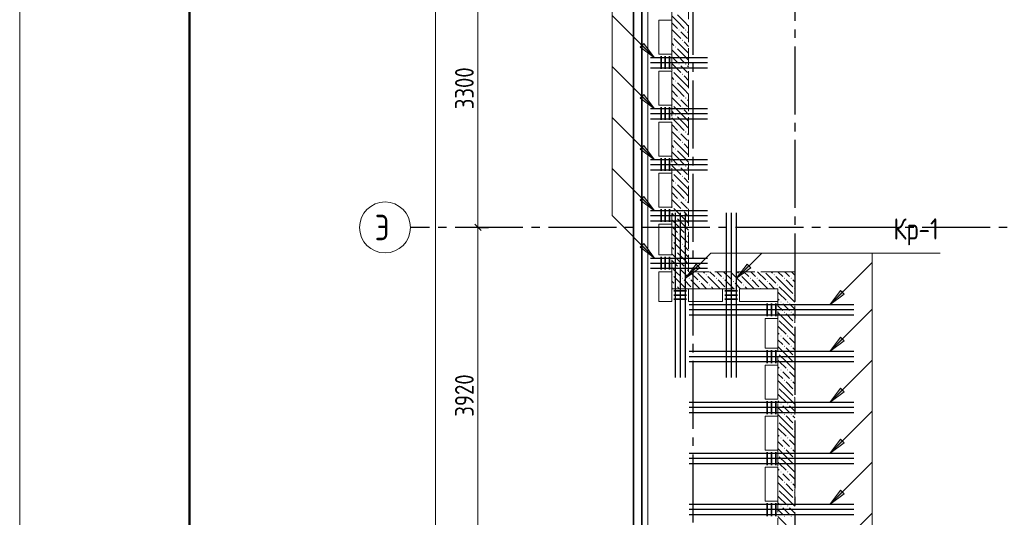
# Model space of a CAD drawing. Header units: millimetres. Extents: x 0 to 31317, y 0 to 42000.
# Tile 4 of 15: x 0 to 11589, y 28060 to 33915. Entities that reach past the tile are written whole.
import ezdxf

# ---------------------------------------------------------------- set-up
doc = ezdxf.new("R2010")
doc.units = ezdxf.units.MM
doc.linetypes.add('______2', pattern=[270, 200, -70])
doc.linetypes.add('______5', pattern=[1100, 800, -100, 100, -100])
for name, color, linetype, lineweight in [('S1 Стержни арматуры фон', 7, 'Continuous', 25), ('Standard', 7, 'Continuous', 25), ('Оси', 40, '______5', 18), ('Позиционная метка номер позиции', 7, 'Continuous', 13), ('Ребро вкладыша арматура поперечная AW', 7, 'Continuous', 25)]:
    doc.layers.add(name, color=color, linetype=linetype, lineweight=lineweight)
doc.layers.add('ЖБ Перекрытие верхний уровень', color=7, linetype='Continuous', lineweight=25, true_color=0xe0e0ff)
doc.layers.add('ЖБ Стена верхний уровень', color=7, linetype='Continuous', lineweight=25, true_color=0x006e00)
doc.styles.add('GOST 2.304-81', font='txt')
doc.styles.add('ISOCPEUR', font='txt')

msp = doc.modelspace()

# ---------------------------------------------------------------- hatches: boundary and pattern name
at = {"layer": 'ЖБ Стена верхний уровень', "linetype": 'Continuous', "lineweight": 18, "transparency": 33554687}
for points in [[(7754, 33793), (7761, 33800), (7767, 33793), (7761, 33787)], [(7834, 33793), (7841, 33800), (7847, 33793), (7841, 33787)], [(7674, 33713), (7681, 33720), (7687, 33713), (7681, 33707)], [(7794, 33673), (7801, 33680), (7807, 33673), (7801, 33667)], [(7714, 33593), (7721, 33600), (7727, 33593), (7721, 33587)], [(7754, 33393), (7761, 33400), (7767, 33393), (7761, 33387)], [(7834, 33393), (7841, 33400), (7847, 33393), (7841, 33387)], [(7674, 33313), (7681, 33320), (7687, 33313), (7681, 33307)], [(7794, 33273), (7801, 33280), (7807, 33273), (7801, 33267)], [(7714, 33193), (7721, 33200), (7727, 33193), (7721, 33187)], [(7674, 32913), (7681, 32920), (7687, 32913), (7681, 32907)], [(7754, 32993), (7761, 33000), (7767, 32993), (7761, 32987)], [(7834, 32993), (7841, 33000), (7847, 32993), (7841, 32987)], [(7714, 32793), (7721, 32800), (7727, 32793), (7721, 32787)], [(7794, 32873), (7801, 32880), (7807, 32873), (7801, 32867)], [(7754, 32593), (7761, 32600), (7767, 32593), (7761, 32587)], [(7834, 32593), (7841, 32600), (7847, 32593), (7841, 32587)], [(7674, 32513), (7681, 32520), (7687, 32513), (7681, 32507)], [(7794, 32473), (7801, 32480), (7807, 32473), (7801, 32467)], [(7714, 32393), (7721, 32400), (7727, 32393), (7721, 32387)], [(7674, 32113), (7681, 32120), (7687, 32113), (7681, 32107)], [(7754, 32193), (7761, 32200), (7767, 32193), (7761, 32187)], [(7834, 32193), (7841, 32200), (7847, 32193), (7841, 32187)], [(7714, 31993), (7721, 32000), (7727, 31993), (7721, 31987)], [(7794, 32073), (7801, 32080), (7807, 32073), (7801, 32067)], [(7754, 31793), (7761, 31800), (7767, 31793), (7761, 31787)], [(7834, 31793), (7841, 31800), (7847, 31793), (7841, 31787)], [(7674, 31713), (7681, 31720), (7687, 31713), (7681, 31707)], [(7794, 31673), (7801, 31680), (7807, 31673), (7801, 31667)], [(7714, 31593), (7721, 31600), (7727, 31593), (7721, 31587)], [(7674, 31313), (7681, 31320), (7687, 31313), (7681, 31307)], [(7754, 31393), (7761, 31400), (7767, 31393), (7761, 31387)], [(7834, 31393), (7841, 31400), (7847, 31393), (7841, 31387)], [(7714, 31193), (7721, 31200), (7727, 31193), (7721, 31187)], [(7794, 31273), (7801, 31280), (7807, 31273), (7801, 31267)], [(7754, 30993), (7761, 31000), (7767, 30993), (7761, 30987)], [(7834, 30993), (7841, 31000), (7847, 30993), (7841, 30987)], [(7964, 30950), (7961, 30947), (7958, 30950)], [(8364, 30950), (8361, 30947), (8358, 30950)], [(8764, 30950), (8761, 30947), (8758, 30950)], [(7674, 30913), (7681, 30920), (7687, 30913), (7681, 30907)], [(7794, 30873), (7801, 30880), (7807, 30873), (7801, 30867)], [(7874, 30873), (7881, 30880), (7887, 30873), (7881, 30867)], [(7994, 30833), (8001, 30840), (8007, 30833), (8001, 30827)], [(8074, 30913), (8081, 30920), (8087, 30913), (8081, 30907)], [(8194, 30873), (8201, 30880), (8207, 30873), (8201, 30867)], [(8274, 30873), (8281, 30880), (8287, 30873), (8281, 30867)], [(8394, 30833), (8401, 30840), (8407, 30833), (8401, 30827)], [(8474, 30913), (8481, 30920), (8487, 30913), (8481, 30907)], [(8594, 30873), (8601, 30880), (8607, 30873), (8601, 30867)], [(8674, 30873), (8681, 30880), (8687, 30873), (8681, 30867)], [(8794, 30833), (8801, 30840), (8807, 30833), (8801, 30827)], [(8874, 30913), (8881, 30920), (8887, 30913), (8881, 30907)], [(8994, 30873), (9001, 30880), (9007, 30873), (9001, 30867)], [(9074, 30873), (9081, 30880), (9087, 30873), (9081, 30867)], [(7714, 30793), (7721, 30800), (7727, 30793), (7721, 30787)], [(7914, 30753), (7921, 30760), (7927, 30753), (7924, 30750), (7918, 30750)], [(8114, 30793), (8121, 30800), (8127, 30793), (8121, 30787)], [(8314, 30753), (8321, 30760), (8327, 30753), (8324, 30750), (8318, 30750)], [(8514, 30793), (8521, 30800), (8527, 30793), (8521, 30787)], [(8714, 30753), (8721, 30760), (8727, 30753), (8724, 30750), (8718, 30750)], [(8914, 30793), (8921, 30800), (8924, 30797), (8924, 30790), (8921, 30787)], [(8924, 30797), (8927, 30793), (8924, 30790)], [(9114, 30753), (9121, 30760), (9124, 30757), (9124, 30750), (9121, 30747)], [(8954, 30593), (8961, 30600), (8967, 30593), (8961, 30587)], [(9034, 30593), (9041, 30600), (9047, 30593), (9041, 30587)], [(9114, 30673), (9121, 30680), (9124, 30677), (9124, 30670), (9121, 30667)], [(8924, 30397), (8927, 30393), (8924, 30390)], [(8994, 30473), (9001, 30480), (9007, 30473), (9001, 30467)], [(9074, 30473), (9081, 30480), (9087, 30473), (9081, 30467)], [(9114, 30353), (9121, 30360), (9124, 30357), (9124, 30350), (9121, 30347)], [(9114, 30273), (9121, 30280), (9124, 30277), (9124, 30270), (9121, 30267)], [(8954, 30193), (8961, 30200), (8967, 30193), (8961, 30187)], [(9034, 30193), (9041, 30200), (9047, 30193), (9041, 30187)], [(8994, 30073), (9001, 30080), (9007, 30073), (9001, 30067)], [(9074, 30073), (9081, 30080), (9087, 30073), (9081, 30067)], [(8924, 29997), (8927, 29993), (8924, 29990)], [(9114, 29953), (9121, 29960), (9124, 29957), (9124, 29950), (9121, 29947)], [(8954, 29793), (8961, 29800), (8967, 29793), (8961, 29787)], [(9034, 29793), (9041, 29800), (9047, 29793), (9041, 29787)], [(9114, 29873), (9121, 29880), (9124, 29877), (9124, 29870), (9121, 29867)], [(8994, 29673), (9001, 29680), (9007, 29673), (9001, 29667)], [(9074, 29673), (9081, 29680), (9087, 29673), (9081, 29667)], [(8924, 29597), (8927, 29593), (8924, 29590)], [(9114, 29553), (9121, 29560), (9124, 29557), (9124, 29550), (9121, 29547)], [(9114, 29473), (9121, 29480), (9124, 29477), (9124, 29470), (9121, 29467)], [(8954, 29393), (8961, 29400), (8967, 29393), (8961, 29387)], [(9034, 29393), (9041, 29400), (9047, 29393), (9041, 29387)], [(8994, 29273), (9001, 29280), (9007, 29273), (9001, 29267)], [(9074, 29273), (9081, 29280), (9087, 29273), (9081, 29267)], [(8924, 29197), (8927, 29193), (8924, 29190)], [(9114, 29153), (9121, 29160), (9124, 29157), (9124, 29150), (9121, 29147)], [(8954, 28993), (8961, 29000), (8967, 28993), (8961, 28987)], [(9034, 28993), (9041, 29000), (9047, 28993), (9041, 28987)], [(9114, 29073), (9121, 29080), (9124, 29077), (9124, 29070), (9121, 29067)], [(8994, 28873), (9001, 28880), (9007, 28873), (9001, 28867)], [(9074, 28873), (9081, 28880), (9087, 28873), (9081, 28867)], [(8924, 28797), (8927, 28793), (8924, 28790)], [(9114, 28753), (9121, 28760), (9124, 28757), (9124, 28750), (9121, 28747)], [(9114, 28673), (9121, 28680), (9124, 28677), (9124, 28670), (9121, 28667)], [(8954, 28593), (8961, 28600), (8967, 28593), (8961, 28587)], [(9034, 28593), (9041, 28600), (9047, 28593), (9041, 28587)], [(8924, 28397), (8927, 28393), (8924, 28390)], [(8994, 28473), (9001, 28480), (9007, 28473), (9001, 28467)], [(9074, 28473), (9081, 28480), (9087, 28473), (9081, 28467)], [(9114, 28353), (9121, 28360), (9124, 28357), (9124, 28350), (9121, 28347)], [(9114, 28273), (9121, 28280), (9124, 28277), (9124, 28270), (9121, 28267)], [(8954, 28193), (8961, 28200), (8967, 28193), (8961, 28187)], [(9034, 28193), (9041, 28200), (9047, 28193), (9041, 28187)], [(8994, 28073), (9001, 28080), (9007, 28073), (9001, 28067)], [(9074, 28073), (9081, 28080), (9087, 28073), (9081, 28067)]]:
    msp.add_hatch(color=7, dxfattribs=at).paths.add_polyline_path(points, flags=16)
at = {"layer": 'Позиционная метка номер позиции', "linetype": 'Continuous', "lineweight": 13, "transparency": 33554687}
for points in [[(7345, 33635), (7472, 33465), (7303, 33592)], [(7345, 33035), (7472, 32865), (7303, 32992)], [(7345, 32435), (7472, 32265), (7303, 32392)], [(7345, 31835), (7472, 31665), (7303, 31792)], [(7345, 31280), (7472, 31110), (7303, 31237)], [(8004, 30995), (7834, 30868), (7961, 31038)], [(8604, 30995), (8434, 30868), (8561, 31038)], [(9704, 30687), (9534, 30560), (9661, 30730)], [(9704, 30137), (9534, 30010), (9661, 30180)], [(9704, 29537), (9534, 29410), (9661, 29580)], [(9704, 28937), (9534, 28810), (9661, 28980)], [(9704, 28337), (9534, 28210), (9661, 28380)]]:
    msp.add_hatch(color=7, dxfattribs=at).paths.add_polyline_path(points, flags=16)

# ---------------------------------------------------------------- linework, layer by layer
at = {"layer": 'S1 Стержни арматуры фон', "color": 7, "linetype": 'Continuous', "lineweight": 25, "transparency": 33554687}
for p, q in [((7424, 33470), (8096, 33470)), ((7424, 33410), (8096, 33410)), ((7424, 33350), (8096, 33350)), ((7424, 32870), (8096, 32870)), ((7424, 32810), (8096, 32810)), ((7424, 32750), (8096, 32750)), ((7424, 32270), (8096, 32270)), ((7424, 32210), (8096, 32210)), ((7424, 32150), (8096, 32150)), ((7424, 31670), (8096, 31670)), ((7714, 31644), (7714, 29706)), ((7714, 31644), (7714, 29706)), ((7774, 31644), (7774, 29706)), ((7774, 31644), (7774, 29706)), ((7834, 31644), (7834, 29706)), ((7834, 31644), (7834, 29706)), ((8314, 31644), (8314, 29706)), ((8314, 31644), (8314, 29706)), ((8374, 31644), (8374, 29706)), ((8374, 31644), (8374, 29706)), ((8434, 31644), (8434, 29706)), ((8434, 31644), (8434, 29706)), ((7424, 31610), (8096, 31610)), ((7424, 31550), (8096, 31550)), ((7424, 31110), (8096, 31110)), ((7424, 31050), (8096, 31050)), ((7424, 30990), (8096, 30990)), ((9818, 30560), (7880, 30560)), ((9818, 30560), (7880, 30560)), ((9818, 30500), (7880, 30500)), ((9818, 30500), (7880, 30500)), ((9818, 30440), (7880, 30440)), ((9818, 30440), (7880, 30440)), ((9818, 30010), (7880, 30010)), ((9818, 30010), (7880, 30010)), ((9818, 29950), (7880, 29950)), ((9818, 29950), (7880, 29950)), ((9818, 29890), (7880, 29890)), ((9818, 29890), (7880, 29890)), ((9818, 29410), (7880, 29410)), ((9818, 29410), (7880, 29410)), ((9818, 29350), (7880, 29350)), ((9818, 29350), (7880, 29350)), ((9818, 29290), (7880, 29290)), ((9818, 29290), (7880, 29290)), ((9818, 28810), (7880, 28810)), ((9818, 28810), (7880, 28810)), ((9818, 28750), (7880, 28750)), ((9818, 28750), (7880, 28750)), ((9818, 28690), (7880, 28690)), ((9818, 28690), (7880, 28690)), ((9818, 28210), (7880, 28210)), ((9818, 28210), (7880, 28210)), ((9818, 28150), (7880, 28150)), ((9818, 28150), (7880, 28150)), ((9818, 28090), (7880, 28090)), ((9818, 28090), (7880, 28090))]:
    msp.add_line(p, q, dxfattribs=at)
at = {"layer": 'Standard', "color": 7, "linetype": 'Continuous', "lineweight": 13, "transparency": 33554687}
for p, q in [((5394, 34770), (5394, 31470)), ((5394, 31470), (5394, 27550))]:
    msp.add_line(p, q, dxfattribs=at)
at = {"layer": 'Standard', "color": 251, "linetype": 'Continuous', "lineweight": -3, "true_color": 0x656565, "transparency": 33554687}
for q in [(5269, 31470), (5519, 31470), (5394, 31470)]:
    msp.add_line((5394, 31470), q, dxfattribs=at)
at = {"layer": 'Standard', "color": 7, "linetype": 'Continuous', "lineweight": 25, "transparency": 33554687}
msp.add_line((5357, 31508), (5431, 31433), dxfattribs=at)
at = {"layer": 'Standard', "color": 7, "linetype": 'Continuous', "lineweight": 13, "transparency": 33554687}
msp.add_lwpolyline([(0, 0), (29700, 0), (29700, 42000), (0, 42000), (0, 0)], close=True, dxfattribs=at)
at = {"layer": 'Standard', "color": 7, "linetype": 'Continuous', "lineweight": 50, "transparency": 33554687}
msp.add_lwpolyline([(2000, 41500), (29200, 41500), (29200, 500), (2000, 500), (2000, 41500)], close=True, dxfattribs=at)
at = {"layer": 'Standard', "color": 254, "linetype": 'Continuous', "lineweight": 35, "true_color": 0xc4c4ff, "transparency": 33554687}
for points in [[(7224, 16755), (25108, 16755), (25108, 38670), (7224, 38670), (7224, 16755)], [(7324, 16855), (25008, 16855), (25008, 38570), (7324, 38570), (7324, 16855)]]:
    msp.add_lwpolyline(points, dxfattribs=at)
at = {"layer": 'Standard', "color": 7, "linetype": 'Continuous', "lineweight": 13, "transparency": 33554687}
msp.add_lwpolyline([(4894, 38070), (4894, 27143), (4894, 27143), (4894, 17030)], dxfattribs=at)
at = {"layer": 'ЖБ Перекрытие верхний уровень', "color": 7, "linetype": 'Continuous', "lineweight": 18, "transparency": 33554687}
for p, q in [((7394, 38500), (7394, 16930)), ((7524, 33510), (7524, 33910)), ((7524, 33910), (7674, 33910)), ((7674, 33910), (7674, 33510)), ((7674, 33510), (7524, 33510)), ((7524, 32910), (7524, 33310)), ((7524, 33310), (7674, 33310)), ((7674, 33310), (7674, 32910)), ((7674, 32910), (7524, 32910)), ((7524, 32310), (7524, 32710)), ((7524, 32710), (7674, 32710)), ((7674, 32710), (7674, 32310)), ((7674, 32310), (7524, 32310)), ((7524, 31710), (7524, 32110)), ((7524, 32110), (7674, 32110)), ((7674, 32110), (7674, 31710)), ((7674, 31710), (7524, 31710)), ((7524, 31150), (7524, 31510)), ((7524, 31510), (7674, 31510)), ((7674, 31510), (7674, 31150)), ((7674, 31150), (7524, 31150)), ((7524, 30950), (7674, 30950)), ((7524, 30600), (7524, 30950)), ((7674, 30950), (7674, 30600)), ((7874, 30600), (7874, 30750)), ((7874, 30750), (8274, 30750)), ((8274, 30750), (8274, 30600)), ((8474, 30750), (8924, 30750)), ((8474, 30600), (8474, 30750)), ((8924, 30750), (8924, 30600)), ((7674, 30600), (7524, 30600)), ((8274, 30600), (7874, 30600)), ((8924, 30600), (8474, 30600)), ((8774, 30050), (8774, 30400)), ((8774, 30400), (8924, 30400)), ((8924, 30400), (8924, 30050)), ((8924, 30050), (8774, 30050)), ((8774, 29850), (8924, 29850)), ((8774, 29450), (8774, 29850)), ((8924, 29850), (8924, 29450)), ((8924, 29450), (8774, 29450)), ((8774, 28850), (8774, 29250)), ((8774, 29250), (8924, 29250)), ((8924, 29250), (8924, 28850)), ((8924, 28850), (8774, 28850)), ((8774, 28650), (8924, 28650)), ((8774, 28250), (8774, 28650)), ((8924, 28650), (8924, 28250)), ((8924, 28250), (8774, 28250))]:
    msp.add_line(p, q, dxfattribs=at)
at = {"layer": 'ЖБ Стена верхний уровень', "color": 251, "linetype": '______2', "lineweight": 13, "true_color": 0x656565, "transparency": 33554687}
for p, q in [((7674, 34870), (7674, 30950)), ((7874, 30950), (7874, 34670)), ((7674, 30950), (7674, 30750)), ((8924, 30950), (7874, 30950)), ((9124, 30950), (8924, 30950)), ((9124, 27650), (9124, 30950)), ((7674, 30750), (8924, 30750)), ((8924, 30750), (8924, 27650))]:
    msp.add_line(p, q, dxfattribs=at)
at = {"layer": 'ЖБ Стена верхний уровень', "color": 9, "linetype": 'Continuous', "lineweight": 18, "true_color": 0xc7c7c7, "transparency": 33554687}
for p, q in [((7741, 33893), (7674, 33960)), ((7741, 33973), (7821, 33893)), ((7674, 33880), (7741, 33813)), ((7741, 33893), (7821, 33813)), ((7821, 33893), (7874, 33840)), ((7674, 33800), (7781, 33693)), ((7821, 33733), (7781, 33773)), ((7861, 33693), (7821, 33733)), ((7861, 33773), (7874, 33760)), ((7674, 33640), (7701, 33613)), ((7821, 33573), (7701, 33693)), ((7821, 33653), (7874, 33600)), ((7741, 33493), (7674, 33560)), ((7741, 33573), (7821, 33493)), ((7741, 33493), (7821, 33413)), ((7821, 33573), (7874, 33520)), ((7821, 33493), (7874, 33440)), ((7674, 33480), (7741, 33413)), ((7674, 33400), (7781, 33293)), ((7821, 33173), (7701, 33293)), ((7821, 33333), (7781, 33373)), ((7861, 33293), (7821, 33333)), ((7861, 33373), (7874, 33360)), ((7674, 33240), (7701, 33213)), ((7741, 33093), (7674, 33160)), ((7741, 33173), (7821, 33093)), ((7821, 33253), (7874, 33200)), ((7821, 33173), (7874, 33120)), ((7674, 33080), (7741, 33013)), ((7741, 33093), (7821, 33013)), ((7821, 33093), (7874, 33040)), ((7674, 33000), (7781, 32893)), ((7821, 32933), (7781, 32973)), ((7861, 32893), (7821, 32933)), ((7861, 32973), (7874, 32960)), ((7674, 32840), (7701, 32813)), ((7821, 32773), (7701, 32893)), ((7821, 32853), (7874, 32800)), ((7741, 32693), (7674, 32760)), ((7741, 32773), (7821, 32693)), ((7741, 32693), (7821, 32613)), ((7821, 32773), (7874, 32720)), ((7821, 32693), (7874, 32640)), ((7674, 32680), (7741, 32613)), ((7674, 32600), (7781, 32493)), ((7821, 32533), (7781, 32573)), ((7861, 32573), (7874, 32560)), ((7821, 32373), (7701, 32493)), ((7861, 32493), (7821, 32533)), ((7821, 32453), (7874, 32400)), ((7674, 32440), (7701, 32413)), ((7741, 32293), (7674, 32360)), ((7741, 32373), (7821, 32293)), ((7821, 32373), (7874, 32320)), ((7674, 32280), (7741, 32213)), ((7741, 32293), (7821, 32213)), ((7821, 32293), (7874, 32240)), ((7674, 32200), (7781, 32093)), ((7821, 32133), (7781, 32173)), ((7861, 32093), (7821, 32133)), ((7861, 32173), (7874, 32160)), ((7674, 32040), (7701, 32013)), ((7821, 31973), (7701, 32093)), ((7821, 32053), (7874, 32000)), ((7741, 31893), (7674, 31960)), ((7674, 31880), (7741, 31813)), ((7741, 31973), (7821, 31893)), ((7741, 31893), (7821, 31813)), ((7821, 31973), (7874, 31920)), ((7821, 31893), (7874, 31840)), ((7674, 31800), (7781, 31693)), ((7821, 31733), (7781, 31773)), ((7861, 31773), (7874, 31760)), ((7674, 31640), (7701, 31613)), ((7821, 31573), (7701, 31693)), ((7861, 31693), (7821, 31733)), ((7821, 31653), (7874, 31600)), ((7741, 31493), (7674, 31560)), ((7741, 31573), (7821, 31493)), ((7821, 31573), (7874, 31520)), ((7674, 31480), (7741, 31413)), ((7741, 31493), (7821, 31413)), ((7821, 31493), (7874, 31440)), ((7674, 31400), (7781, 31293)), ((7821, 31173), (7701, 31293)), ((7821, 31333), (7781, 31373)), ((7861, 31293), (7821, 31333)), ((7861, 31373), (7874, 31360)), ((7674, 31240), (7701, 31213)), ((7821, 31253), (7874, 31200)), ((7741, 31093), (7674, 31160)), ((7674, 31080), (7741, 31013)), ((7741, 31173), (7821, 31093)), ((7741, 31093), (7821, 31013)), ((7821, 31173), (7874, 31120)), ((7821, 31093), (7874, 31040)), ((7674, 31000), (7724, 30950)), ((7724, 30950), (7781, 30893)), ((7804, 30950), (7781, 30973)), ((7821, 30933), (7804, 30950)), ((7861, 30973), (7874, 30960)), ((7884, 30950), (7981, 30853)), ((8044, 30950), (8061, 30933)), ((8124, 30950), (8181, 30893)), ((8221, 30933), (8204, 30950)), ((8284, 30950), (8381, 30853)), ((8444, 30950), (8461, 30933)), ((8524, 30950), (8581, 30893)), ((8621, 30933), (8604, 30950)), ((8684, 30950), (8781, 30853)), ((8844, 30950), (8861, 30933)), ((8924, 30950), (8981, 30893)), ((9021, 30933), (9004, 30950)), ((9084, 30950), (9124, 30910)), ((7674, 30840), (7701, 30813)), ((7821, 30773), (7701, 30893)), ((7861, 30893), (7821, 30933)), ((7821, 30853), (7901, 30773)), ((7901, 30853), (8004, 30750)), ((7981, 30933), (8101, 30813)), ((8221, 30773), (8101, 30893)), ((8261, 30893), (8221, 30933)), ((8221, 30853), (8301, 30773)), ((8301, 30853), (8404, 30750)), ((8381, 30933), (8501, 30813)), ((8621, 30773), (8501, 30893)), ((8661, 30893), (8621, 30933)), ((8621, 30853), (8701, 30773)), ((8701, 30853), (8804, 30750)), ((8781, 30933), (8901, 30813)), ((8924, 30870), (8901, 30893)), ((9021, 30773), (8924, 30870)), ((9061, 30893), (9021, 30933)), ((9021, 30853), (9101, 30773)), ((9101, 30853), (9124, 30830)), ((7684, 30750), (7674, 30760)), ((7741, 30773), (7764, 30750)), ((7821, 30773), (7844, 30750)), ((8084, 30750), (8021, 30813)), ((8141, 30773), (8164, 30750)), ((8221, 30773), (8244, 30750)), ((8484, 30750), (8421, 30813)), ((8541, 30773), (8564, 30750)), ((8621, 30773), (8644, 30750)), ((8884, 30750), (8821, 30813)), ((8941, 30773), (9021, 30693)), ((9021, 30773), (9101, 30693)), ((8941, 30693), (8924, 30710)), ((8924, 30630), (8941, 30613)), ((8941, 30693), (9021, 30613)), ((9021, 30693), (9124, 30590)), ((8924, 30550), (8981, 30493)), ((9021, 30533), (8981, 30573)), ((9061, 30493), (9021, 30533)), ((9061, 30573), (9124, 30510)), ((9021, 30373), (8924, 30470)), ((8941, 30373), (9021, 30293)), ((9021, 30453), (9101, 30373)), ((9021, 30373), (9101, 30293)), ((9101, 30453), (9124, 30430)), ((8941, 30293), (8924, 30310)), ((8941, 30293), (9021, 30213)), ((9021, 30293), (9124, 30190)), ((8924, 30230), (8941, 30213)), ((8924, 30150), (8981, 30093)), ((9021, 30133), (8981, 30173)), ((9061, 30093), (9021, 30133)), ((9061, 30173), (9124, 30110)), ((9021, 29973), (8924, 30070)), ((9021, 30053), (9101, 29973)), ((9101, 30053), (9124, 30030)), ((8941, 29893), (8924, 29910)), ((8941, 29973), (9021, 29893)), ((9021, 29973), (9101, 29893)), ((8924, 29830), (8941, 29813)), ((8941, 29893), (9021, 29813)), ((9021, 29893), (9124, 29790)), ((8924, 29750), (8981, 29693)), ((9021, 29573), (8924, 29670)), ((9021, 29733), (8981, 29773)), ((9061, 29693), (9021, 29733)), ((9061, 29773), (9124, 29710)), ((8941, 29573), (9021, 29493)), ((9021, 29653), (9101, 29573)), ((9021, 29573), (9101, 29493)), ((9101, 29653), (9124, 29630)), ((8941, 29493), (8924, 29510)), ((8941, 29493), (9021, 29413)), ((9021, 29493), (9124, 29390)), ((8924, 29430), (8941, 29413)), ((8924, 29350), (8981, 29293)), ((9021, 29333), (8981, 29373)), ((9061, 29293), (9021, 29333)), ((9061, 29373), (9124, 29310)), ((9021, 29173), (8924, 29270)), ((9021, 29253), (9101, 29173)), ((9101, 29253), (9124, 29230)), ((8941, 29093), (8924, 29110)), ((8941, 29173), (9021, 29093)), ((8941, 29093), (9021, 29013)), ((9021, 29173), (9101, 29093)), ((9021, 29093), (9124, 28990)), ((8924, 29030), (8941, 29013)), ((8924, 28950), (8981, 28893)), ((9021, 28773), (8924, 28870)), ((9021, 28933), (8981, 28973)), ((9061, 28893), (9021, 28933)), ((9061, 28973), (9124, 28910)), ((8941, 28773), (9021, 28693)), ((9021, 28853), (9101, 28773)), ((9021, 28773), (9101, 28693)), ((9101, 28853), (9124, 28830)), ((8941, 28693), (8924, 28710)), ((8924, 28630), (8941, 28613)), ((8941, 28693), (9021, 28613)), ((9021, 28693), (9124, 28590)), ((8924, 28550), (8981, 28493)), ((9021, 28533), (8981, 28573)), ((9061, 28493), (9021, 28533)), ((9061, 28573), (9124, 28510)), ((9021, 28373), (8924, 28470)), ((9021, 28453), (9101, 28373)), ((9101, 28453), (9124, 28430)), ((8941, 28293), (8924, 28310)), ((8941, 28373), (9021, 28293)), ((8941, 28293), (9021, 28213)), ((9021, 28373), (9101, 28293)), ((9021, 28293), (9124, 28190)), ((8924, 28230), (8941, 28213)), ((9021, 28133), (8981, 28173)), ((9061, 28173), (9124, 28110)), ((8924, 28150), (8981, 28093)), ((9021, 27973), (8924, 28070)), ((9061, 28093), (9021, 28133))]:
    msp.add_line(p, q, dxfattribs=at)
at = {"layer": 'Оси', "color": 8, "linetype": '______5', "lineweight": -3, "transparency": 33554687}
for p, q in [((9124, 39100), (9124, 14930)), ((7924, 38700), (7924, 14930)), ((26824, 31470), (4600, 31470))]:
    msp.add_line(p, q, dxfattribs=at)
at = {"layer": 'Оси', "color": 7, "linetype": 'Continuous', "lineweight": 13, "transparency": 33554687}
msp.add_circle((4300, 31470), 300, dxfattribs=at)
at = {"layer": 'Позиционная метка номер позиции', "color": 7, "linetype": 'Continuous', "lineweight": 13, "transparency": 33554687}
for p, q in [((7472, 33465), (6972, 33965)), ((7303, 33592), (7345, 33635)), ((7324, 33613), (7313, 33624)), ((7345, 33635), (7472, 33465)), ((7472, 33465), (7303, 33592)), ((7472, 33465), (7472, 33465)), ((7472, 33465), (7472, 33465)), ((7472, 33465), (7472, 33465)), ((7472, 32865), (6972, 33365)), ((7303, 32992), (7345, 33035)), ((7345, 33035), (7472, 32865)), ((7472, 32865), (7303, 32992)), ((7324, 33013), (7313, 33024)), ((7472, 32865), (7472, 32865)), ((7472, 32865), (7472, 32865)), ((7472, 32865), (7472, 32865)), ((7472, 32265), (6972, 32765)), ((7303, 32392), (7345, 32435)), ((7472, 32265), (7303, 32392)), ((7324, 32413), (7313, 32424)), ((7345, 32435), (7472, 32265)), ((7472, 32265), (7472, 32265)), ((7472, 32265), (7472, 32265)), ((7472, 32265), (7472, 32265)), ((7472, 31665), (6972, 32165)), ((7303, 31792), (7345, 31835)), ((7472, 31665), (7303, 31792)), ((7324, 31813), (7313, 31824)), ((7345, 31835), (7472, 31665)), ((7472, 31665), (7472, 31665)), ((7472, 31665), (7472, 31665)), ((7472, 31665), (7472, 31665)), ((7303, 31237), (7345, 31280)), ((7472, 31110), (7303, 31237)), ((7324, 31258), (7313, 31269)), ((7345, 31280), (7472, 31110)), ((7472, 31110), (7472, 31110)), ((7472, 31110), (7472, 31110)), ((7472, 31110), (7472, 31110)), ((7834, 30868), (7961, 31038)), ((8004, 30995), (7834, 30868)), ((7961, 31038), (8004, 30995)), ((7982, 31017), (7993, 31027)), ((8434, 30868), (8561, 31038)), ((8604, 30995), (8434, 30868)), ((8561, 31038), (8604, 30995)), ((8582, 31017), (8593, 31027)), ((7834, 30868), (7834, 30868)), ((7834, 30868), (7834, 30868)), ((7834, 30868), (7834, 30868)), ((8434, 30868), (8434, 30868)), ((8434, 30868), (8434, 30868)), ((8434, 30868), (8434, 30868)), ((9534, 30560), (9661, 30730)), ((9661, 30730), (9704, 30687)), ((9683, 30708), (9693, 30719)), ((9704, 30687), (9534, 30560)), ((9534, 30560), (9534, 30560)), ((9534, 30560), (9534, 30560)), ((9534, 30560), (9534, 30560)), ((9534, 30010), (10034, 30510)), ((9534, 30010), (9661, 30180)), ((9704, 30137), (9534, 30010)), ((9661, 30180), (9704, 30137)), ((9683, 30158), (9693, 30169)), ((9534, 30010), (9534, 30010)), ((9534, 30010), (9534, 30010)), ((9534, 30010), (9534, 30010)), ((9534, 29410), (10034, 29910)), ((9534, 29410), (9661, 29580)), ((9661, 29580), (9704, 29537)), ((9683, 29558), (9693, 29569)), ((9704, 29537), (9534, 29410)), ((9534, 29410), (9534, 29410)), ((9534, 29410), (9534, 29410)), ((9534, 29410), (9534, 29410)), ((9534, 28810), (10034, 29310)), ((9534, 28810), (9661, 28980)), ((9661, 28980), (9704, 28937)), ((9704, 28937), (9534, 28810)), ((9683, 28958), (9693, 28969)), ((9534, 28810), (9534, 28810)), ((9534, 28810), (9534, 28810)), ((9534, 28810), (9534, 28810)), ((9534, 28210), (10034, 28710)), ((9534, 28210), (9661, 28380)), ((9704, 28337), (9534, 28210)), ((9661, 28380), (9704, 28337)), ((9683, 28358), (9693, 28369)), ((9534, 28210), (9534, 28210)), ((9534, 28210), (9534, 28210)), ((9534, 28210), (9534, 28210)), ((9534, 27610), (10034, 28110))]:
    msp.add_line(p, q, dxfattribs=at)
for points in [[(7472, 31110), (6972, 31610), (6972, 35130), (6172, 35130)], [(7834, 30868), (8134, 31168), (10834, 31168)], [(7834, 24181), (8134, 23881), (10034, 23881), (10034, 31168), (10834, 31168)], [(8434, 30868), (8734, 31168), (10834, 31168)], [(9534, 30560), (10034, 31060), (10034, 31168), (10834, 31168)], [(9534, 24654), (10034, 25154), (10034, 31168), (10834, 31168)]]:
    msp.add_lwpolyline(points, dxfattribs=at)
at = {"layer": 'Ребро вкладыша арматура поперечная AW', "color": 7, "linetype": 'Continuous', "lineweight": 35, "transparency": 33554687}
for p, q in [((7549, 33335), (7549, 33485)), ((7599, 33335), (7599, 33485)), ((7649, 33335), (7649, 33485)), ((7549, 32735), (7549, 32885)), ((7599, 32735), (7599, 32885)), ((7649, 32735), (7649, 32885)), ((7549, 32135), (7549, 32285)), ((7599, 32135), (7599, 32285)), ((7649, 32135), (7649, 32285)), ((7549, 31535), (7549, 31685)), ((7599, 31535), (7599, 31685)), ((7649, 31535), (7649, 31685)), ((7549, 30975), (7549, 31125)), ((7599, 30975), (7599, 31125)), ((7649, 30975), (7649, 31125)), ((7849, 30725), (7699, 30725)), ((8449, 30725), (8299, 30725)), ((7849, 30675), (7699, 30675)), ((7849, 30625), (7699, 30625)), ((8449, 30675), (8299, 30675)), ((8449, 30625), (8299, 30625)), ((8799, 30575), (8799, 30425)), ((8849, 30575), (8849, 30425)), ((8899, 30575), (8899, 30425)), ((8799, 30025), (8799, 29875)), ((8849, 30025), (8849, 29875)), ((8899, 30025), (8899, 29875)), ((8799, 29425), (8799, 29275)), ((8849, 29425), (8849, 29275)), ((8899, 29425), (8899, 29275)), ((8799, 28825), (8799, 28675)), ((8849, 28825), (8849, 28675)), ((8899, 28825), (8899, 28675)), ((8799, 28225), (8799, 28075)), ((8849, 28225), (8849, 28075)), ((8899, 28225), (8899, 28075))]:
    msp.add_line(p, q, dxfattribs=at)

# ---------------------------------------------------------------- texts
at = {"layer": 'Standard', "color": 7, "linetype": 'Continuous', "lineweight": 25, "transparency": 33554687, "char_height": 220, "attachment_point": 7, "rotation": 90, "style": 'GOST 2.304-81'}
for s, insert, width in [('3300', (5344, 32862), 641.48), ('3920', (5344, 29244), 657.05)]:
    msp.add_mtext(s, dxfattribs=dict(at, insert=insert, width=width))
at = {"layer": 'Standard', "color": 7, "linetype": 'Continuous', "lineweight": 25, "transparency": 33554687, "insert": (10284, 31260), "char_height": 250, "width": 675.67, "attachment_point": 7, "style": 'GOST 2.304-81'}
msp.add_mtext('Кр-1', dxfattribs=at)
at = {"layer": 'Оси', "color": 7, "linetype": 'Continuous', "lineweight": 25, "transparency": 33554687, "insert": (4180, 31320), "char_height": 300, "width": 359.83, "attachment_point": 7, "style": 'ISOCPEUR'}
msp.add_mtext('\\W0.80;Э', dxfattribs=at)

doc.saveas('drawing.dxf')
